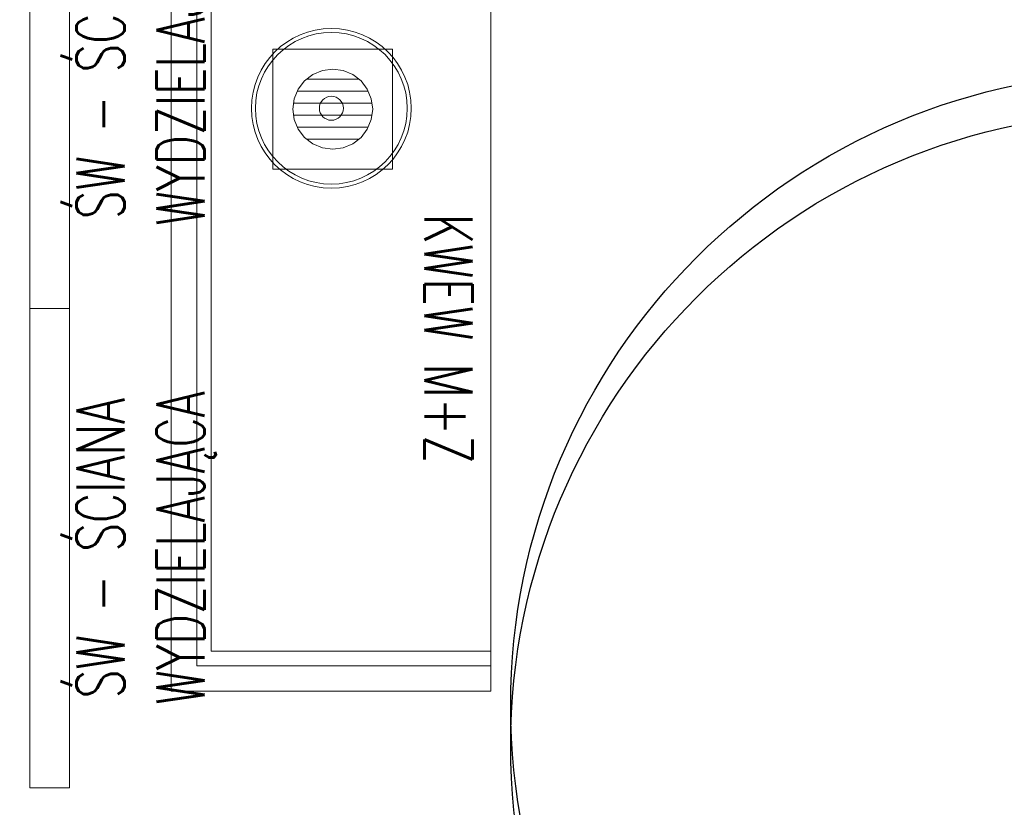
# Model space of a CAD drawing. Header units: millimetres. Extents: x 7483 to 13091, y 8111 to 13871.
# Tile 187 of 256: x 10069 to 10193, y 9253 to 9352. Entities that reach past the tile are written whole.
import ezdxf

# ---------------------------------------------------------------- set-up
doc = ezdxf.new("R2010")
doc.units = ezdxf.units.MM
doc.layers.add('-AGP1_ARMATURA', color=132, linetype='Continuous', lineweight=15)
doc.layers.add('MEBLE PKN', color=150, linetype='Continuous', lineweight=20)
doc.layers.add('a___wymiary', color=7, linetype='Continuous', lineweight=5, true_color=0x000000)
doc.layers.add('wymiary', color=7, linetype='Continuous', lineweight=5, true_color=0xb2b2b2)
doc.layers.add('konstrukcja poglądowo', color=7, linetype='Continuous', lineweight=5, true_color=0xb2b2b2, plot=False)
doc.styles.add('Arial', font='arial.ttf')
doc.styles.add('JACEK_07', font='simplex.shx', dxfattribs={"width": 0.7})
doc.dimstyles.new('wymiary agp1', dxfattribs={"dimtxt": 16, "dimasz": 5, "dimexe": 30, "dimexo": 60, "dimgap": 1.8, "dimtad": 1, "dimdec": 3, "dimrnd": 0.5, "dimdsep": 46, "dimtxsty": 'Arial', "dimblk": 'znacznik', "dimcen": 1.5, "dimse1": 1, "dimse2": 1, "dimclrd": 256, "dimazin": 0, "dimtfac": 1, "dimtdec": 3, "dimtmove": 1, "dimatfit": 3, "dimldrblk": 'znacznik', "dimfxl": 0, "dimlwd": -1, "dimarcsym": 0})

# ---------------------------------------------------------------- blocks, each defined once
blk = doc.blocks.new('ŚW - ŚCIANA WYDZIELAJĄCA')
blk.add_lwpolyline([(0, 60), (0, 0), (5, 0), (5, 60), (0, 60)])
at = {"color": 7, "insert": (14.58, 30), "char_height": 6, "width": 60, "attachment_point": 5, "rotation": 90, "style": 'JACEK_07'}
blk.add_mtext('ŚW - ŚCIANA WYDZIELAJĄCA', dxfattribs=at)
blk = doc.blocks.new('*U981')
blk.add_blockref('ŚW - ŚCIANA WYDZIELAJĄCA', (0, 0))
blk = doc.blocks.new('KWEW M+Z')
for points in [[(26512.82, 18175.58), (26419.82, 18175.58), (26419.82, 18215.58), (26512.82, 18215.58)], [(26509.62, 18178.78), (26423.02, 18178.78), (26423.02, 18215.58), (26509.62, 18215.58)], [(26507.82, 18180.58), (26424.82, 18180.58), (26424.82, 18215.58), (26507.82, 18215.58)]]:
    blk.add_lwpolyline(points, close=True)
for radius in [10, 9.5, 1.5]:
    blk.add_circle((26439.82, 18195.61), radius)
at = {"color": 7, "insert": (26468.7, 18210.27), "char_height": 6, "width": 145, "attachment_point": 5, "style": 'JACEK_07'}
blk.add_mtext('KWEW M+Z', dxfattribs=at)
blk = doc.blocks.new('*U954')
blk.add_blockref('KWEW M+Z', (-26419.82, -18175.58))
blk = doc.blocks.new('znacznik')
at = {"layer": 'a___wymiary'}
for p, q in [((0, 1.394), (0, -1.394)), ((1.394, 0), (-1.394, 0))]:
    blk.add_line(p, q, dxfattribs=at)
at = {"layer": 'a___wymiary', "const_width": 0.2}
blk.add_lwpolyline([(0.876, 0.876), (-0.876, -0.876)], dxfattribs=at)
blk = doc.blocks.new('*D1303')
at = {"layer": 'Defpoints', "color": 0, "transparency": 16777216}
for p in [(8555.29, 11469.36), (10277.02, 11469.36), (8692.03, 9219.56)]:
    blk.add_point(p, dxfattribs=at)
at = {"layer": 'wymiary', "color": 253, "true_color": 0x999999, "transparency": 16777216}
blk.add_line((8555.29, 9224.56), (8555.29, 11464.36), dxfattribs=at)
at = {"layer": 'wymiary', "color": 253, "true_color": 0x999999, "transparency": 16777216, "xscale": 5, "yscale": 5, "zscale": 5}
for p, rotation in [((8555.29, 11469.36), 90), ((8555.29, 9219.56), 270)]:
    blk.add_blockref('znacznik', p, dxfattribs=dict(at, rotation=rotation))
at = {"layer": 'wymiary', "color": 18, "true_color": 0x000000, "transparency": 16777216, "insert": (8545.32, 10344.46), "char_height": 16, "attachment_point": 5, "rotation": 90, "style": 'Arial'}
blk.add_mtext('2250', dxfattribs=at)
blk = doc.blocks.new('*D1474')
at = {"layer": 'Defpoints', "color": 0, "transparency": 16777216}
for p in [(10227.59, 9375.66), (10128.31, 9298.03), (10227.59, 9296.02)]:
    blk.add_point(p, dxfattribs=at)
at = {"layer": 'wymiary', "color": 253, "true_color": 0x999999, "transparency": 16777216}
blk.add_line((10133.31, 9375.66), (10222.59, 9375.66), dxfattribs=at)
at = {"layer": 'wymiary', "color": 253, "true_color": 0x999999, "transparency": 16777216, "xscale": 5, "yscale": 5, "zscale": 5, "rotation": 180}
blk.add_blockref('znacznik', (10128.31, 9375.66), dxfattribs=at)
at = {"layer": 'wymiary', "color": 253, "true_color": 0x999999, "transparency": 16777216, "xscale": 5, "yscale": 5, "zscale": 5}
blk.add_blockref('znacznik', (10227.59, 9375.66), dxfattribs=at)
at = {"layer": 'wymiary', "color": 18, "true_color": 0x000000, "transparency": 16777216, "insert": (10177.95, 9385.63), "char_height": 16, "attachment_point": 5, "style": 'Arial'}
blk.add_mtext('99.5', dxfattribs=at)
blk = doc.blocks.new('gfgfddg')
at = {"color": 6, "lineweight": 30}
blk.add_circle((-44.761, -536.426), 15.865, dxfattribs=at)
blk = doc.blocks.new('K')
at = {"color": 0}
for p, q in [((14863.09, -7724.83), (14863.09, -7709.83)), ((14863.09, -7709.83), (14878.09, -7709.83)), ((14878.09, -7709.83), (14878.09, -7724.83)), ((14869.3, -7712.5), (14868.09, -7713)), ((14870.59, -7712.33), (14869.3, -7712.5)), ((14871.89, -7712.5), (14870.59, -7712.33)), ((14873.09, -7713), (14871.89, -7712.5)), ((14867.06, -7713.8), (14866.26, -7714.83)), ((14868.09, -7713), (14867.06, -7713.8)), ((14873.85, -7713.58), (14867.34, -7713.58)), ((14874.13, -7713.8), (14873.09, -7713)), ((14874.92, -7714.83), (14874.13, -7713.8)), ((14866.26, -7714.83), (14865.76, -7716.04)), ((14866.16, -7715.08), (14875.03, -7715.08)), ((14875.42, -7716.04), (14874.92, -7714.83)), ((14865.76, -7716.04), (14865.59, -7717.33)), ((14875.59, -7717.33), (14875.42, -7716.04)), ((14865.59, -7717.33), (14865.76, -7718.63)), ((14875.49, -7716.58), (14865.69, -7716.58)), ((14875.42, -7718.63), (14875.59, -7717.33)), ((14865.69, -7718.08), (14875.49, -7718.08)), ((14865.76, -7718.63), (14866.26, -7719.83)), ((14874.92, -7719.83), (14875.42, -7718.63)), ((14875.03, -7719.58), (14866.16, -7719.58)), ((14866.26, -7719.83), (14867.06, -7720.87)), ((14874.13, -7720.87), (14874.92, -7719.83)), ((14867.06, -7720.87), (14868.09, -7721.66)), ((14867.34, -7721.08), (14873.85, -7721.08)), ((14873.09, -7721.66), (14874.13, -7720.87)), ((14868.09, -7721.66), (14869.3, -7722.16)), ((14869.3, -7722.16), (14870.59, -7722.33)), ((14870.59, -7722.33), (14871.89, -7722.16)), ((14871.89, -7722.16), (14873.09, -7721.66)), ((14878.09, -7724.83), (14863.09, -7724.83))]:
    blk.add_line(p, q, dxfattribs=at)

msp = doc.modelspace()

# ---------------------------------------------------------------- block references
at = {"layer": '-AGP1_ARMATURA', "rotation": 359.9999999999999}
msp.add_blockref('K', (-4762.0795, 17058.1412), dxfattribs=at)
at = {"layer": 'konstrukcja poglądowo', "xscale": 5, "yscale": 5, "zscale": 5}
for p in [(10433.9115, 11948.2664), (10433.9115, 11943.2664)]:
    msp.add_blockref('gfgfddg', p, dxfattribs=at)
at = {"layer": 'MEBLE PKN'}
for p in [(10070.595, 9315.8412), (10070.595, 9255.8412)]:
    msp.add_blockref('*U981', p, dxfattribs=at)
at = {"layer": 'MEBLE PKN', "rotation": 269.9999999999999}
msp.add_blockref('*U954', (10088.3111, 9360.9212), dxfattribs=at)

# ---------------------------------------------------------------- dimensions: what is measured, and where the dimension line sits
at = {"layer": 'wymiary'}
dim = msp.add_linear_dim(base=(8555.2864, 11469.3622), p1=(8692.0284, 9219.5616), p2=(10277.0226, 11469.3622), angle=90, dimstyle='wymiary agp1', override={"dimblk": 'znacznik'}, dxfattribs=at)
dim.commit()
dim.dimension.update_dxf_attribs({"geometry": '*D1303', "text_midpoint": (8545.3172, 10344.4619)})
dim = msp.add_linear_dim(base=(10227.5868, 9375.6567), p1=(10128.3111, 9298.026), p2=(10227.5868, 9296.0244), dimstyle='wymiary agp1', override={"dimblk": 'znacznik'}, dxfattribs=at)
dim.commit()
dim.dimension.update_dxf_attribs({"geometry": '*D1474', "text_midpoint": (10177.949, 9385.6259)})

doc.saveas('drawing.dxf')
